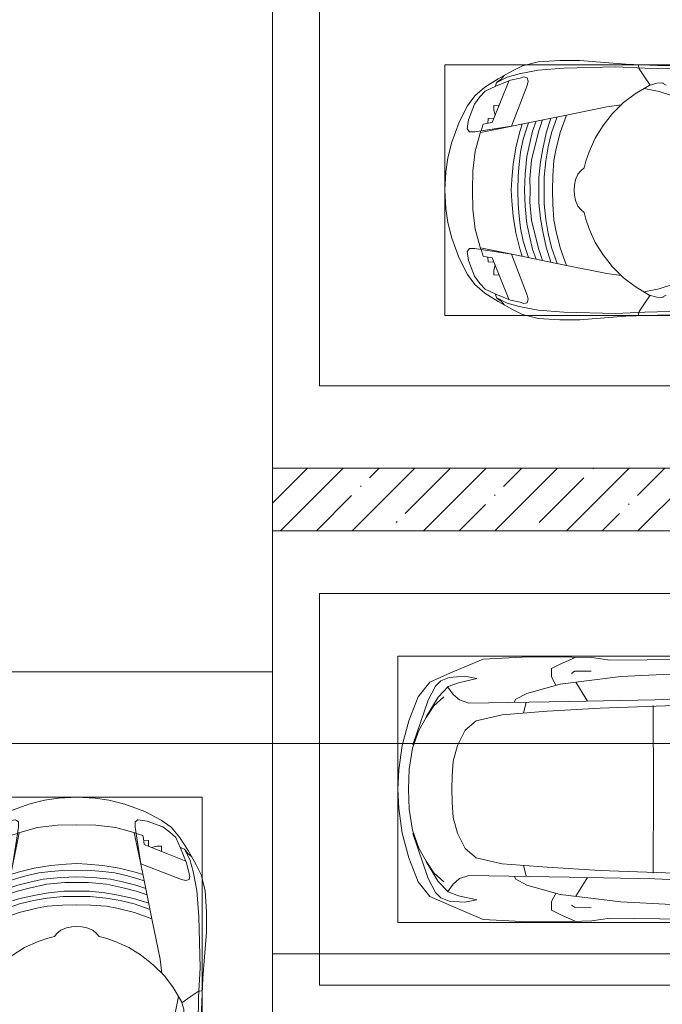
# Model space of a CAD drawing. Header units: millimetres. Extents: x -32229 to 169101, y -13689 to 125138.
# Tile 14 of 256: x -7879 to -3776, y 43227 to 49514. Entities that reach past the tile are written whole.
import ezdxf

# ---------------------------------------------------------------- set-up
doc = ezdxf.new("R2010")
doc.units = ezdxf.units.MM
doc.layers.add('A-DETL-____-OTLN', color=7, linetype='Continuous', lineweight=9, true_color=0x00a600)
for name, color, linetype, lineweight in [('A-DETL-GENF-OTLN', 7, 'Continuous', 18), ('A-FLOR-____-OTLN', 7, 'Continuous', 18), ('A-WALL-____-MCUT', 7, 'Continuous', 40), ('A-WALL-____-PATT', 7, 'Continuous', 40), ('C-PRKG-____-OTLN', 7, 'Continuous', 18)]:
    doc.layers.add(name, color=color, linetype=linetype, lineweight=lineweight)

# ---------------------------------------------------------------- blocks, each defined once
blk = doc.blocks.new('АР_Машиноместо - 4900x2400_М__5300х2500_-3113489--01 ЭМ')
at = {"layer": 'A-DETL-GENF-OTLN', "color": 253, "lineweight": 13, "true_color": 0xaaaaaa}
for p, q in [((453, 2159.1), (455, 2238.9)), ((579.9, 2213.8), (564.9, 2186.5)), ((647.3, 2254.2), (619.7, 2168.6)), ((1852.7, 2254.2), (1880.3, 2168.6)), ((1920.1, 2213.8), (1935.1, 2186.5)), ((2047, 2159.1), (2045, 2238.9)), ((444.9, 1956.8), (453, 2159.1)), ((567.1, 2153.8), (564.3, 2195.4)), ((580.7, 2105.7), (567.1, 2153.8)), ((619.7, 2168.6), (600.3, 2072.7)), ((1880.3, 2168.6), (1899.7, 2072.7)), ((1919.3, 2105.7), (1932.9, 2153.8)), ((1932.9, 2153.8), (1935.7, 2195.4)), ((2055.1, 1956.8), (2047, 2159.1)), ((525.5, 2074.6), (475.1, 2041)), ((578.8, 2112.6), (525.5, 2074.6)), ((634.6, 2015), (580.7, 2105.7)), ((1865.4, 2015), (1919.3, 2105.7)), ((1921.2, 2112.6), (1974.5, 2074.6)), ((1974.5, 2074.6), (2024.9, 2041)), ((475.1, 2041), (447.5, 2034.4)), ((690.7, 1941.6), (634.6, 2015)), ((1809.3, 1941.6), (1865.4, 2015)), ((2024.9, 2041), (2052.5, 2034.4)), ((434.8, 1820.7), (444.9, 1956.8)), ((2065.2, 1820.7), (2055.1, 1956.8)), ((761.1, 1871.7), (690.7, 1941.6)), ((718.3, 1834.2), (705.7, 1926.7)), ((1738.9, 1871.7), (1809.3, 1941.6)), ((1781.7, 1834.2), (1794.3, 1926.7)), ((770, 1576.5), (718.3, 1834.2)), ((837.5, 1812.1), (761.1, 1871.7)), ((1662.5, 1812.1), (1738.9, 1871.7)), ((1730, 1576.5), (1781.7, 1834.2)), ((422, 1662.9), (434.8, 1820.7)), ((917, 1761.1), (837.5, 1812.1)), ((1004.2, 1721.4), (917, 1761.1)), ((1495.8, 1721.4), (1583, 1761.1)), ((1583, 1761.1), (1662.5, 1812.1)), ((2078, 1662.9), (2065.2, 1820.7)), ((1064.9, 1700.5), (1004.2, 1721.4)), ((1107.2, 1689.8), (1064.9, 1700.5)), ((1392.8, 1689.8), (1435.1, 1700.5)), ((1435.1, 1700.5), (1495.8, 1721.4)), ((422, 1534.1), (422, 1662.9)), ((1123.5, 1670.9), (1107.2, 1689.8)), ((1147.5, 1650.5), (1123.5, 1670.9)), ((1184.7, 1635.7), (1147.5, 1650.5)), ((1217.8, 1629.1), (1184.7, 1635.7)), ((1282.2, 1629.1), (1315.3, 1635.7)), ((1315.3, 1635.7), (1352.5, 1650.5)), ((1352.5, 1650.5), (1376.5, 1670.9)), ((1376.5, 1670.9), (1392.8, 1689.8)), ((2078, 1534.1), (2078, 1662.9)), ((826.8, 1300.9), (770, 1576.5)), ((881.7, 1536.4), (770, 1576.5)), ((1217.8, 1629.1), (1250, 1626.8)), ((1282.2, 1629.1), (1250, 1626.8)), ((1618.3, 1536.4), (1730, 1576.5)), ((1673.2, 1300.9), (1730, 1576.5)), ((430.8, 1396.6), (422, 1534.1)), ((884.3, 1480.8), (782, 1518.1)), ((994.9, 1509.3), (881.7, 1536.4)), ((1060, 1496.1), (994.9, 1509.3)), ((1440, 1496.1), (1505.1, 1509.3)), ((1505.1, 1509.3), (1618.3, 1536.4)), ((1615.7, 1480.8), (1718, 1518.1)), ((2069.2, 1396.6), (2078, 1534.1)), ((887, 1446.5), (790.4, 1477.3)), ((973.4, 1459.7), (884.3, 1480.8)), ((986.2, 1425.6), (887, 1446.5)), ((1061.9, 1445.7), (973.4, 1459.7)), ((1159.3, 1489.1), (1060, 1496.1)), ((1250, 1488.3), (1159.3, 1489.1)), ((1250, 1488.3), (1340.7, 1489.1)), ((1340.7, 1489.1), (1440, 1496.1)), ((1438.1, 1445.7), (1526.6, 1459.7)), ((1513.8, 1425.6), (1613, 1446.5)), ((1526.6, 1459.7), (1615.7, 1480.8)), ((1613, 1446.5), (1709.6, 1477.3)), ((455.7, 1296.1), (430.8, 1396.6)), ((871.4, 1401.1), (800.5, 1424.6)), ((873.8, 1361.2), (809.9, 1383.1)), ((945.3, 1380.6), (871.4, 1401.1)), ((1070, 1410.4), (986.2, 1425.6)), ((1163.9, 1435.1), (1061.9, 1445.7)), ((1168.3, 1399.8), (1070, 1410.4)), ((1250, 1435.1), (1163.9, 1435.1)), ((1250, 1400.1), (1168.3, 1399.8)), ((1250, 1435.1), (1336.1, 1435.1)), ((1250, 1400.1), (1331.7, 1399.8)), ((1331.7, 1399.8), (1430, 1410.4)), ((1336.1, 1435.1), (1438.1, 1445.7)), ((1430, 1410.4), (1513.8, 1425.6)), ((1554.7, 1380.6), (1628.6, 1401.1)), ((1626.2, 1361.2), (1690.1, 1383.1)), ((1628.6, 1401.1), (1699.5, 1424.6)), ((2044.3, 1296.1), (2069.2, 1396.6)), ((527.2, 1305.2), (531.8, 1326)), ((531.8, 1326), (554.4, 1333.3)), ((554.4, 1333.3), (580.7, 1327.1)), ((580.7, 1327.1), (841.1, 1225.9)), ((859.1, 1321.2), (819.9, 1334.4)), ((925.2, 1301.6), (859.1, 1321.2)), ((958.3, 1341.1), (873.8, 1361.2)), ((1059, 1354.8), (945.3, 1380.6)), ((1035, 1323.2), (958.3, 1341.1)), ((1148.3, 1312.4), (1035, 1323.2)), ((1174.5, 1344.2), (1059, 1354.8)), ((1250, 1344.9), (1174.5, 1344.2)), ((1250, 1344.9), (1325.5, 1344.2)), ((1325.5, 1344.2), (1441, 1354.8)), ((1351.7, 1312.4), (1465, 1323.2)), ((1441, 1354.8), (1554.7, 1380.6)), ((1465, 1323.2), (1541.7, 1341.1)), ((1541.7, 1341.1), (1626.2, 1361.2)), ((1574.8, 1301.6), (1640.9, 1321.2)), ((1640.9, 1321.2), (1680.1, 1334.4)), ((1919.3, 1327.1), (1658.9, 1225.9)), ((1945.6, 1333.3), (1919.3, 1327.1)), ((1968.2, 1326), (1945.6, 1333.3)), ((1972.8, 1305.2), (1968.2, 1326)), ((487.4, 1232.1), (455.7, 1296.1)), ((535, 1280.6), (527.2, 1305.2)), ((548.2, 1220.1), (535, 1280.6)), ((853.8, 1167.4), (826.8, 1300.9)), ((876.3, 1278.7), (828.3, 1293.7)), ((978.6, 1254.6), (876.3, 1278.7)), ((1007.1, 1283.7), (925.2, 1301.6)), ((1083.6, 1274.6), (1007.1, 1283.7)), ((1159.1, 1267.9), (1083.6, 1274.6)), ((1250, 1309.3), (1148.3, 1312.4)), ((1250, 1266.6), (1159.1, 1267.9)), ((1250, 1309.3), (1351.7, 1312.4)), ((1250, 1266.6), (1340.9, 1267.9)), ((1340.9, 1267.9), (1416.4, 1274.6)), ((1416.4, 1274.6), (1492.9, 1283.7)), ((1492.9, 1283.7), (1574.8, 1301.6)), ((1521.4, 1254.6), (1623.7, 1278.7)), ((1623.7, 1278.7), (1671.7, 1293.7)), ((1646.2, 1167.4), (1673.2, 1300.9)), ((1951.8, 1220.1), (1965, 1280.6)), ((1965, 1280.6), (1972.8, 1305.2)), ((2012.6, 1232.1), (2044.3, 1296.1)), ((539.3, 1140.4), (487.4, 1232.1)), ((586.9, 1126.3), (548.2, 1220.1)), ((841.1, 1225.9), (877.7, 991.4)), ((1084.1, 1236), (978.6, 1254.6)), ((1182.5, 1227.5), (1084.1, 1236)), ((1250, 1223.7), (1182.5, 1227.5)), ((1250, 1223.7), (1317.5, 1227.5)), ((1317.5, 1227.5), (1415.9, 1236)), ((1415.9, 1236), (1521.4, 1254.6)), ((1658.9, 1225.9), (1622.3, 991.4)), ((1913.1, 1126.3), (1951.8, 1220.1)), ((1960.7, 1140.4), (2012.6, 1232.1)), ((540.4, 1159.6), (516.2, 1180.5)), ((593.2, 1056.8), (539.3, 1140.4)), ((561.3, 1132.6), (540.4, 1159.6)), ((589, 1121.6), (561.3, 1132.6)), ((882.6, 1027.5), (853.8, 1167.4)), ((1617.4, 1027.5), (1646.2, 1167.4)), ((1906.8, 1056.8), (1960.7, 1140.4)), ((1911, 1121.6), (1938.7, 1132.6)), ((1938.7, 1132.6), (1959.6, 1159.6)), ((1959.6, 1159.6), (1983.8, 1180.5)), ((617.9, 1057.3), (586.9, 1126.3)), ((1882.1, 1057.3), (1913.1, 1126.3)), ((647.2, 992.8), (593.2, 1056.8)), ((654.7, 1024.4), (617.9, 1057.3)), ((700.9, 989.1), (655, 1024.3)), ((1000.2, 994.5), (871.4, 1031.3)), ((1499.8, 994.5), (1628.6, 1031.3)), ((1799.1, 989.1), (1845, 1024.3)), ((1845.3, 1024.4), (1882.1, 1057.3)), ((1852.8, 992.8), (1906.8, 1056.8)), ((711.9, 946.2), (647.2, 992.8)), ((800.1, 952.6), (700.9, 989.1)), ((815.8, 891), (711.9, 946.2)), ((859, 944.1), (800.1, 952.6)), ((877.7, 958.9), (859, 944.1)), ((877.7, 991.4), (877.7, 958.9)), ((1127.4, 979.8), (1000.2, 994.5)), ((1250, 977.6), (1127.4, 979.8)), ((1250, 977.6), (1372.6, 979.8)), ((1372.6, 979.8), (1499.8, 994.5)), ((1622.3, 991.4), (1622.3, 958.9)), ((1622.3, 958.9), (1641, 944.1)), ((1641, 944.1), (1699.9, 952.6)), ((1684.2, 891), (1788.1, 946.2)), ((1699.9, 952.6), (1799.1, 989.1)), ((1788.1, 946.2), (1852.8, 992.8)), ((943.3, 845.1), (815.8, 891)), ((1556.7, 845.1), (1684.2, 891)), ((1044.2, 818.6), (943.3, 845.1)), ((1132.7, 806), (1044.2, 818.6)), ((1367.3, 806), (1455.8, 818.6)), ((1455.8, 818.6), (1556.7, 845.1)), ((1250, 800), (1132.7, 806)), ((1250, 800), (1367.3, 806))]:
    blk.add_line(p, q, dxfattribs=at)
at = {"layer": 'A-DETL-GENF-OTLN', "color": 254, "lineweight": 13, "true_color": 0xd4d4d4}
for p, q in [((471.8, 2077.7), (474.5, 2239.3)), ((2028.2, 2077.7), (2025.5, 2239.3)), ((462.8, 1889.5), (471.8, 2077.7)), ((2037.2, 1889.5), (2028.2, 2077.7)), ((470.9, 1561.4), (462.8, 1889.5)), ((2029.1, 1561.4), (2037.2, 1889.5)), ((483.4, 1395.6), (470.9, 1561.4)), ((2016.6, 1395.6), (2029.1, 1561.4)), ((507.4, 1274.3), (483.4, 1395.6)), ((1992.6, 1274.3), (2016.6, 1395.6)), ((527.9, 1198.6), (507.4, 1274.3)), ((1972.1, 1198.6), (1992.6, 1274.3)), ((561.7, 1132.1), (527.9, 1198.6)), ((818.8, 1102.9), (554, 1208.1)), ((1681.2, 1102.9), (1946, 1208.1)), ((1938.3, 1132.1), (1972.1, 1198.6)), ((709.1, 1112.7), (708.2, 1146.9)), ((1790.9, 1112.7), (1791.8, 1146.9)), ((737.7, 1113.6), (709.1, 1112.7)), ((772.6, 1121.3), (737.7, 1113.6)), ((792.9, 1076.2), (791.2, 1114.5)), ((823.3, 1074.4), (792.9, 1076.2)), ((824.1, 1063.7), (818.8, 1102.9)), ((1675.9, 1063.7), (1681.2, 1102.9)), ((1676.7, 1074.4), (1707.1, 1076.2)), ((1707.1, 1076.2), (1708.8, 1114.5)), ((1727.4, 1121.3), (1762.3, 1113.6)), ((1762.3, 1113.6), (1790.9, 1112.7)), ((827.7, 1045), (824.1, 1063.7)), ((871.3, 1031.9), (827.7, 1045)), ((1628.7, 1031.9), (1672.3, 1045)), ((1672.3, 1045), (1675.9, 1063.7))]:
    blk.add_line(p, q, dxfattribs=at)
at = {"layer": 'C-PRKG-____-OTLN', "color": 253, "lineweight": 13, "true_color": 0xaaaaaa}
for p, q in [((2500, 0), (2500, 5300)), ((450, 800), (450, 4500)), ((2050, 800), (2050, 4500)), ((450, 800), (2050, 800)), ((2500, 0), (0, 0))]:
    blk.add_line(p, q, dxfattribs=at)
blk = doc.blocks.new('АР_Машиноместо - 5300x2500_С-V8--01 ЭМ')
at = {"layer": 'A-DETL-GENF-OTLN', "color": 253, "lineweight": 13, "true_color": 0xaaaaaa}
for p, q in [((1126.4, 4794.1), (970.2, 4771.8)), ((1250, 4800), (1126.4, 4794.1)), ((1250, 4800), (1373.6, 4794.1)), ((1373.6, 4794.1), (1529.8, 4771.8)), ((812.7, 4729.4), (659.1, 4669.9)), ((970.2, 4771.8), (812.7, 4729.4)), ((1122.2, 4726.4), (988.2, 4706.7)), ((1250, 4731.7), (1122.2, 4726.4)), ((1250, 4731.7), (1377.8, 4726.4)), ((1377.8, 4726.4), (1511.8, 4706.7)), ((1529.8, 4771.8), (1687.3, 4729.4)), ((1687.3, 4729.4), (1840.9, 4669.9)), ((659.1, 4669.9), (565.9, 4595.1)), ((680.7, 4606.5), (967, 4703.6)), ((873.9, 4665.1), (791.3, 4619.7)), ((988.2, 4706.7), (873.9, 4665.1)), ((1511.8, 4706.7), (1626.1, 4665.1)), ((1819.3, 4606.5), (1533, 4703.6)), ((1626.1, 4665.1), (1708.7, 4619.7)), ((1840.9, 4669.9), (1934.1, 4595.1)), ((565.9, 4595.1), (507.1, 4462.6)), ((590.7, 4560.1), (680.7, 4606.5)), ((788.5, 4617.7), (661.8, 4543.1)), ((791.3, 4619.7), (717.1, 4568.9)), ((1708.7, 4619.7), (1782.9, 4568.9)), ((1711.5, 4617.7), (1838.2, 4543.1)), ((1909.3, 4560.1), (1819.3, 4606.5)), ((1934.1, 4595.1), (1992.9, 4462.6)), ((557.5, 4525.7), (590.7, 4560.1)), ((661.8, 4543.1), (594.6, 4479.3)), ((717.1, 4568.9), (659.6, 4505.3)), ((1782.9, 4568.9), (1840.4, 4505.3)), ((1838.2, 4543.1), (1905.4, 4479.3)), ((1942.5, 4525.7), (1909.3, 4560.1)), ((528.4, 4374.7), (536.4, 4471.4)), ((536.4, 4471.4), (557.5, 4525.7)), ((594.6, 4479.3), (569.5, 4413.1)), ((645, 4445.5), (597.3, 4481.4)), ((1855, 4445.5), (1902.7, 4481.4)), ((1905.4, 4479.3), (1930.5, 4413.1)), ((1963.6, 4471.4), (1942.5, 4525.7)), ((1971.6, 4374.7), (1963.6, 4471.4)), ((507.1, 4462.6), (419.6, 4254.2)), ((569.5, 4413.1), (543.7, 4295.1)), ((679.6, 4406.3), (645, 4445.5)), ((699.7, 4345.5), (679.6, 4406.3)), ((872.7, 4370.2), (970.5, 4419.3)), ((970.5, 4419.3), (1069.6, 4447.3)), ((1069.6, 4447.3), (1167.1, 4453.2)), ((1167.1, 4453.2), (1250, 4453.9)), ((1332.9, 4453.2), (1250, 4453.9)), ((1430.4, 4447.3), (1332.9, 4453.2)), ((1529.5, 4419.3), (1430.4, 4447.3)), ((1627.3, 4370.2), (1529.5, 4419.3)), ((1800.3, 4345.5), (1820.4, 4406.3)), ((1820.4, 4406.3), (1855, 4445.5)), ((1930.5, 4413.1), (1956.3, 4295.1)), ((1992.9, 4462.6), (2080.4, 4254.2)), ((543.7, 4295.1), (528.4, 4374.7)), ((689.3, 3705.5), (699.7, 4345.5)), ((812.5, 4298.9), (872.7, 4370.2)), ((1687.5, 4298.9), (1627.3, 4370.2)), ((1810.7, 3705.5), (1800.3, 4345.5)), ((1956.3, 4295.1), (1971.6, 4374.7)), ((774.4, 4132.9), (812.5, 4298.9)), ((1725.6, 4132.9), (1687.5, 4298.9)), ((419.6, 4254.2), (403.4, 3968)), ((2080.4, 4254.2), (2096.6, 3968)), ((752.2, 3845.6), (774.4, 4132.9)), ((1747.8, 3845.6), (1725.6, 4132.9)), ((638.7, 3975.4), (675.2, 4045.5)), ((675.2, 4045.5), (694.6, 4057.6)), ((1824.8, 4045.5), (1805.4, 4057.6)), ((1861.3, 3975.4), (1824.8, 4045.5)), ((403.4, 3968), (405.6, 3688.5)), ((578.7, 3762.9), (638.7, 3975.4)), ((1921.3, 3762.9), (1861.3, 3975.4)), ((2096.6, 3968), (2094.4, 3688.5)), ((731.2, 3507.6), (752.2, 3845.6)), ((1768.8, 3507.6), (1747.8, 3845.6)), ((453.1, 3766.3), (478.4, 3819.3)), ((478.4, 3819.3), (532.5, 3818.1)), ((532.5, 3818.1), (585.5, 3790.5)), ((1967.5, 3818.1), (1914.5, 3790.5)), ((2021.6, 3819.3), (1967.5, 3818.1)), ((2046.9, 3766.3), (2021.6, 3819.3)), ((408.2, 3667), (453.1, 3766.3)), ((530.9, 3374.8), (578.7, 3762.9)), ((1969.1, 3374.8), (1921.3, 3762.9)), ((2091.8, 3667), (2046.9, 3766.3)), ((405.6, 3688.5), (409.5, 3560)), ((495.5, 3566.1), (496.8, 3671.6)), ((496.8, 3671.6), (510.1, 3691.5)), ((687.1, 3588.8), (566.5, 3663.9)), ((678.7, 3159.5), (689.3, 3705.5)), ((1821.3, 3159.5), (1810.7, 3705.5)), ((1812.9, 3588.8), (1933.5, 3663.9)), ((2003.2, 3671.6), (1989.9, 3691.5)), ((2004.5, 3566.1), (2003.2, 3671.6)), ((2094.4, 3688.5), (2090.5, 3560)), ((409.5, 3560), (426.5, 3446.8)), ((2090.5, 3560), (2073.5, 3446.8)), ((704.9, 2775.5), (731.2, 3507.6)), ((1795.1, 2775.5), (1768.8, 3507.6)), ((426.5, 3446.8), (417.5, 2723)), ((2073.5, 3446.8), (2082.5, 2723)), ((501.4, 2789.7), (530.9, 3374.8)), ((1998.6, 2789.7), (1969.1, 3374.8)), ((665.6, 2864.6), (678.7, 3159.5)), ((1834.4, 2864.6), (1821.3, 3159.5))]:
    blk.add_line(p, q, dxfattribs=at)
at = {"layer": 'A-DETL-GENF-OTLN', "color": 254, "lineweight": 13, "true_color": 0xd4d4d4}
for p, q in [((694.6, 3980.4), (765.1, 3996.8)), ((1805.4, 3980.4), (1734.9, 3996.8)), ((715.1, 3168.3), (1250, 3167.3)), ((1784.9, 3168.3), (1250, 3167.3))]:
    blk.add_line(p, q, dxfattribs=at)
at = {"layer": 'C-PRKG-____-OTLN', "color": 253, "lineweight": 13, "true_color": 0xaaaaaa}
for p, q in [((2500, 5300), (0, 5300)), ((0, 0), (0, 5300)), ((2500, 0), (2500, 5300)), ((400, 4800), (2100, 4800)), ((400, 500), (400, 4800)), ((2100, 500), (2100, 4800))]:
    blk.add_line(p, q, dxfattribs=at)
blk = doc.blocks.new('АР_Машиноместо - 4900x2400_М__5300х2500_-V16--01 ЭМ')
at = {"layer": 'A-DETL-GENF-OTLN', "color": 253, "lineweight": 13, "true_color": 0xaaaaaa}
for p, q in [((927, 4466.6), (804.4, 4436.7)), ((1114.6, 4493), (927, 4466.6)), ((1250, 4500), (1114.6, 4493)), ((1250, 4500), (1385.4, 4493)), ((1385.4, 4493), (1573, 4466.6)), ((1573, 4466.6), (1695.6, 4436.7)), ((804.4, 4436.7), (686, 4391.6)), ((861.2, 4260.3), (869.3, 4451.1)), ((1638.8, 4260.3), (1630.7, 4451.1)), ((1695.6, 4436.7), (1814, 4391.6)), ((596.3, 4340.6), (522.5, 4267.9)), ((686, 4391.6), (596.3, 4340.6)), ((1814, 4391.6), (1903.7, 4340.6)), ((1903.7, 4340.6), (1977.5, 4267.9)), ((955.5, 4283.9), (861, 4259.4)), ((1050.4, 4297.3), (955.5, 4283.9)), ((1146, 4306.7), (1050.4, 4297.3)), ((1250, 4312), (1146, 4306.7)), ((1250, 4312), (1354, 4306.7)), ((1354, 4306.7), (1449.6, 4297.3)), ((1449.6, 4297.3), (1544.5, 4283.9)), ((1544.5, 4283.9), (1639, 4259.4)), ((522.5, 4267.9), (458.6, 4167)), ((914, 4272.5), (893.6, 4121.6)), ((1586, 4272.5), (1606.4, 4121.6)), ((1977.5, 4267.9), (2041.4, 4167)), ((458.6, 4167), (416.4, 4059.2)), ((2041.4, 4167), (2083.6, 4059.2)), ((893.6, 4121.6), (863.9, 3917.5)), ((1606.4, 4121.6), (1636.1, 3917.5)), ((416.4, 4059.2), (387.4, 3958.4)), ((2083.6, 4059.2), (2112.6, 3958.4)), ((387.4, 3958.4), (384, 3802.9)), ((863.9, 3917.5), (840.1, 3687.8)), ((1636.1, 3917.5), (1659.9, 3687.8)), ((2112.6, 3958.4), (2116, 3802.9)), ((384, 3802.9), (390.2, 3630)), ((2116, 3802.9), (2109.8, 3630)), ((403.8, 3665.5), (388.1, 3688.4)), ((438.6, 3629.8), (403.8, 3665.5)), ((840.1, 3687.8), (826.6, 3509.6)), ((1659.9, 3687.8), (1673.4, 3509.6)), ((2061.4, 3629.8), (2096.2, 3665.5)), ((2096.2, 3665.5), (2111.9, 3688.4)), ((390.2, 3630), (397.1, 3474.2)), ((491.4, 3594.2), (438.6, 3629.8)), ((537.9, 3567), (491.4, 3594.2)), ((1962.1, 3567), (2008.6, 3594.2)), ((2008.6, 3594.2), (2061.4, 3629.8)), ((2109.8, 3630), (2102.9, 3474.2)), ((598.3, 3518.6), (537.9, 3567)), ((1901.7, 3518.6), (1962.1, 3567)), ((397.1, 3474.2), (415.7, 3305.9)), ((624.9, 3501.2), (598.3, 3518.6)), ((654.7, 3470.4), (624.9, 3501.2)), ((690.2, 3433.7), (654.7, 3470.4)), ((676.4, 3260.1), (695.7, 3502.8)), ((744.3, 3447), (773.2, 3472.4)), ((773.2, 3472.4), (825.6, 3512.1)), ((825.6, 3512.1), (821, 3413)), ((1250, 3520.1), (827.2, 3517.2)), ((1250, 3520.1), (1672.8, 3517.2)), ((1674.4, 3512.1), (1679, 3413)), ((1726.8, 3472.4), (1674.4, 3512.1)), ((1755.7, 3447), (1726.8, 3472.4)), ((1823.6, 3260.1), (1804.3, 3502.8)), ((1809.8, 3433.7), (1845.3, 3470.4)), ((1845.3, 3470.4), (1875.1, 3501.2)), ((1875.1, 3501.2), (1901.7, 3518.6)), ((2102.9, 3474.2), (2084.3, 3305.9)), ((456.6, 3434.5), (466.2, 3441.1)), ((462.2, 3347.3), (456.6, 3434.5)), ((466.2, 3441.1), (481.5, 3439.1)), ((481.5, 3439.1), (508, 3422.8)), ((508, 3422.8), (566.8, 3375.1)), ((744.1, 3447.2), (691.3, 3447.2)), ((773, 3424.2), (744.1, 3447.2)), ((811.1, 3414.8), (773, 3424.2)), ((853.3, 3407.2), (811.1, 3414.8)), ((965.3, 3397.8), (853.3, 3407.2)), ((1102.5, 3394.3), (965.3, 3397.8)), ((1397.5, 3394.3), (1534.7, 3397.8)), ((1534.7, 3397.8), (1646.7, 3407.2)), ((1646.7, 3407.2), (1688.9, 3414.8)), ((1688.9, 3414.8), (1727, 3424.2)), ((1727, 3424.2), (1755.7, 3447)), ((1755.7, 3447.2), (1808.7, 3447.2)), ((1992, 3422.8), (1933.2, 3375.1)), ((2018.5, 3439.1), (1992, 3422.8)), ((2033.8, 3441.1), (2018.5, 3439.1)), ((2043.4, 3434.5), (2033.8, 3441.1)), ((2037.8, 3347.3), (2043.4, 3434.5)), ((474.8, 3179.9), (462.2, 3347.3)), ((564.6, 3349.7), (522.2, 3303.2)), ((569.7, 3360.7), (564.6, 3349.7)), ((566.8, 3375.1), (569.7, 3360.7)), ((597.1, 3327.4), (605.2, 3346.8)), ((605.2, 3346.8), (620, 3369.3)), ((620, 3369.3), (638.7, 3372.5)), ((638.7, 3372.5), (654.1, 3360.7)), ((654.1, 3360.7), (658.7, 3344.5)), ((658.7, 3344.5), (661.1, 3321.2)), ((1250, 3391.3), (1102.5, 3394.3)), ((1250, 3391.3), (1397.5, 3394.3)), ((1841.3, 3344.5), (1838.9, 3321.2)), ((1845.9, 3360.7), (1841.3, 3344.5)), ((1861.3, 3372.5), (1845.9, 3360.7)), ((1880, 3369.3), (1861.3, 3372.5)), ((1894.8, 3346.8), (1880, 3369.3)), ((1902.9, 3327.4), (1894.8, 3346.8)), ((1933.2, 3375.1), (1930.3, 3360.7)), ((1930.3, 3360.7), (1935.4, 3349.7)), ((1935.4, 3349.7), (1977.8, 3303.2)), ((2025.2, 3179.9), (2037.8, 3347.3)), ((415.7, 3305.9), (432.8, 3149.3)), ((522.2, 3303.2), (515.3, 3213.7)), ((593.6, 3292.5), (597.1, 3327.4)), ((599.8, 3262.3), (593.6, 3292.5)), ((657.2, 3286.3), (643.2, 3259.9)), ((661.1, 3321.2), (657.2, 3286.3)), ((1838.9, 3321.2), (1842.8, 3286.3)), ((1842.8, 3286.3), (1856.8, 3259.9)), ((1900.2, 3262.3), (1906.4, 3292.5)), ((1906.4, 3292.5), (1902.9, 3327.4)), ((1977.8, 3303.2), (1984.7, 3213.7)), ((2084.3, 3305.9), (2067.1, 3148.3)), ((515.3, 3213.7), (510.9, 3094.6)), ((612.1, 3245.7), (599.8, 3262.3)), ((654.5, 3228.1), (601.7, 3179.4)), ((626.8, 3246.1), (612.1, 3245.7)), ((643.2, 3259.9), (626.8, 3246.1)), ((674.6, 3227.6), (654.5, 3228.1)), ((659.3, 2936), (676.4, 3260.1)), ((1840.7, 2936), (1823.6, 3260.1)), ((1825.4, 3227.6), (1845.5, 3228.1)), ((1845.5, 3228.1), (1898.3, 3179.4)), ((1856.8, 3259.9), (1873.2, 3246.1)), ((1873.2, 3246.1), (1887.9, 3245.7)), ((1887.9, 3245.7), (1900.2, 3262.3)), ((1984.7, 3213.7), (1989.1, 3094.6)), ((432.8, 3149.3), (446, 2964.8)), ((456.9, 3174.2), (432.9, 3148.3)), ((475.2, 3173.5), (456.9, 3174.2)), ((480.8, 3085), (474.8, 3179.9)), ((558.4, 3165.4), (513.6, 3168)), ((579.5, 3167.7), (558.4, 3165.4)), ((601.7, 3179.4), (579.5, 3167.7)), ((1898.3, 3179.4), (1920.5, 3167.7)), ((1920.5, 3167.7), (1941.6, 3165.4)), ((1941.6, 3165.4), (1986.4, 3168)), ((2019.2, 3085), (2025.2, 3179.9)), ((2024.8, 3173.5), (2043.1, 3174.2)), ((2043.1, 3174.2), (2067.1, 3148.3)), ((2067.2, 3149.3), (2054, 2964.8)), ((485.6, 3046.1), (480.8, 3085)), ((510.9, 3094.6), (512.2, 3061.4)), ((1989.1, 3094.6), (1987.8, 3061.4)), ((2014.4, 3046.1), (2019.2, 3085)), ((504.5, 3046.6), (485.6, 3046.1)), ((512.2, 3061.4), (504.5, 3046.6)), ((643.6, 3024.6), (618.7, 2966.7)), ((665.1, 3046.1), (643.6, 3024.6)), ((1834.9, 3046.1), (1856.4, 3024.6)), ((1856.4, 3024.6), (1881.3, 2966.7)), ((1987.8, 3061.4), (1995.5, 3046.6)), ((1995.5, 3046.6), (2014.4, 3046.1)), ((446, 2964.8), (456.1, 2818.3)), ((618.7, 2966.7), (604.4, 2919.4)), ((1881.3, 2966.7), (1895.6, 2919.4)), ((2054, 2964.8), (2043.9, 2818.3)), ((604.4, 2919.4), (604.4, 2850.8)), ((667.8, 2638.3), (659.3, 2936)), ((1832.2, 2638.3), (1840.7, 2936)), ((1895.6, 2919.4), (1895.6, 2850.8)), ((604.4, 2850.8), (603.5, 2534.3)), ((1895.6, 2850.8), (1896.5, 2534.3)), ((456.1, 2818.3), (456.8, 2613.6)), ((2043.9, 2818.3), (2043.2, 2613.6)), ((456.8, 2613.6), (454.5, 2423.6)), ((684.8, 2406.5), (667.8, 2638.3)), ((1815.2, 2406.5), (1832.2, 2638.3)), ((2043.2, 2613.6), (2045.5, 2423.6)), ((603.5, 2534.3), (606.1, 2314.9)), ((1896.5, 2534.3), (1893.9, 2314.9)), ((454.5, 2423.6), (456, 2301.1)), ((672.8, 2399.7), (656.7, 2380.3)), ((700.6, 2415.4), (672.8, 2399.7)), ((813.8, 2416.7), (700.6, 2415.4)), ((999.2, 2409.3), (813.8, 2416.7)), ((1132.7, 2404.6), (999.2, 2409.3)), ((1250, 2406.6), (1132.7, 2404.6)), ((1250, 2406.6), (1367.3, 2404.6)), ((1367.3, 2404.6), (1500.8, 2409.3)), ((1500.8, 2409.3), (1686.2, 2416.7)), ((1686.2, 2416.7), (1799.4, 2415.4)), ((1799.4, 2415.4), (1827.2, 2399.7)), ((1827.2, 2399.7), (1843.3, 2380.3)), ((2045.5, 2423.6), (2044, 2301.1)), ((341.2, 2366.2), (333.1, 2350.6)), ((333.1, 2350.6), (335.2, 2322.3)), ((384.4, 2347.9), (341.2, 2366.2)), ((417.4, 2333.8), (384.4, 2347.9)), ((449.8, 2306.1), (417.4, 2333.8)), ((630.6, 2332.9), (580.6, 2296)), ((633.8, 2340.5), (600.8, 2263)), ((656.7, 2380.3), (633.8, 2340.5)), ((710, 2355.4), (685.1, 2322.3)), ((734.3, 2368.8), (710, 2355.4)), ((772.7, 2371.5), (734.3, 2368.8)), ((929.1, 2364.1), (772.7, 2371.5)), ((1115.2, 2358.7), (929.1, 2364.1)), ((1250, 2357.8), (1115.2, 2358.7)), ((1250, 2357.8), (1384.8, 2358.7)), ((1384.8, 2358.7), (1570.9, 2364.1)), ((1570.9, 2364.1), (1727.3, 2371.5)), ((1727.3, 2371.5), (1765.7, 2368.8)), ((1765.7, 2368.8), (1790, 2355.4)), ((1790, 2355.4), (1814.9, 2322.3)), ((1843.3, 2380.3), (1866.2, 2340.5)), ((1866.2, 2340.5), (1899.2, 2263)), ((1869.4, 2332.9), (1919.4, 2296)), ((2050.2, 2306.1), (2082.6, 2333.8)), ((2082.6, 2333.8), (2115.6, 2347.9)), ((2115.6, 2347.9), (2158.8, 2366.2)), ((2158.8, 2366.2), (2166.9, 2350.6)), ((2166.9, 2350.6), (2164.8, 2322.3)), ((335.2, 2322.3), (381.7, 2266.4)), ((381.7, 2266.4), (417.4, 2243.4)), ((470, 2290), (449.8, 2306.1)), ((493.6, 2288.6), (470, 2290)), ((482, 2235.6), (479.1, 2288.7)), ((523.3, 2281.2), (493.6, 2288.6)), ((559, 2282.6), (523.3, 2281.2)), ((580.6, 2296), (559, 2282.6)), ((685.1, 2322.3), (647.3, 2254.2)), ((1814.9, 2322.3), (1852.7, 2254.2)), ((1919.4, 2296), (1941, 2282.6)), ((1941, 2282.6), (1976.7, 2281.2)), ((1976.7, 2281.2), (2006.4, 2288.6)), ((2006.4, 2288.6), (2030, 2290)), ((2018, 2235.6), (2020.9, 2288.7)), ((2030, 2290), (2050.2, 2306.1)), ((2118.3, 2266.4), (2082.6, 2243.4)), ((2164.8, 2322.3), (2118.3, 2266.4)), ((417.4, 2243.4), (445.1, 2238.7)), ((445.1, 2238.7), (481.8, 2239.5)), ((453, 2159.1), (455, 2238.9)), ((505.1, 2230), (467.5, 2239.2)), ((536.7, 2211.8), (505.1, 2230)), ((586.6, 2231.3), (510.1, 2227.1)), ((564.3, 2195.4), (536.7, 2211.8)), ((579.9, 2213.8), (564.9, 2186.5)), ((600.8, 2263), (579.9, 2213.8)), ((647.3, 2254.2), (619.7, 2168.6)), ((1852.7, 2254.2), (1880.3, 2168.6)), ((1899.2, 2263), (1920.1, 2213.8)), ((1913.4, 2231.3), (1989.9, 2227.1)), ((1920.1, 2213.8), (1935.1, 2186.5)), ((1935.7, 2195.4), (1963.3, 2211.8)), ((1963.3, 2211.8), (1994.9, 2230)), ((1994.9, 2230), (2032.5, 2239.2)), ((2054.9, 2238.7), (2018.2, 2239.5)), ((2047, 2159.1), (2045, 2238.9)), ((2082.6, 2243.4), (2054.9, 2238.7)), ((444.9, 1956.8), (453, 2159.1)), ((567.1, 2153.8), (564.3, 2195.4)), ((580.7, 2105.7), (567.1, 2153.8)), ((619.7, 2168.6), (600.3, 2072.7)), ((1880.3, 2168.6), (1899.7, 2072.7)), ((1919.3, 2105.7), (1932.9, 2153.8)), ((1932.9, 2153.8), (1935.7, 2195.4)), ((2055.1, 1956.8), (2047, 2159.1)), ((525.5, 2074.6), (475.1, 2041)), ((578.8, 2112.6), (525.5, 2074.6)), ((634.6, 2015), (580.7, 2105.7)), ((1865.4, 2015), (1919.3, 2105.7)), ((1921.2, 2112.6), (1974.5, 2074.6)), ((1974.5, 2074.6), (2024.9, 2041)), ((475.1, 2041), (447.5, 2034.4)), ((690.7, 1941.6), (634.6, 2015)), ((1809.3, 1941.6), (1865.4, 2015)), ((2024.9, 2041), (2052.5, 2034.4)), ((434.8, 1820.7), (444.9, 1956.8)), ((2065.2, 1820.7), (2055.1, 1956.8)), ((761.1, 1871.7), (690.7, 1941.6)), ((718.3, 1834.2), (705.7, 1926.7)), ((1738.9, 1871.7), (1809.3, 1941.6)), ((1781.7, 1834.2), (1794.3, 1926.7)), ((770, 1576.5), (718.3, 1834.2)), ((837.5, 1812.1), (761.1, 1871.7)), ((1662.5, 1812.1), (1738.9, 1871.7)), ((1730, 1576.5), (1781.7, 1834.2)), ((422, 1662.9), (434.8, 1820.7)), ((917, 1761.1), (837.5, 1812.1)), ((1004.2, 1721.4), (917, 1761.1)), ((1495.8, 1721.4), (1583, 1761.1)), ((1583, 1761.1), (1662.5, 1812.1)), ((2078, 1662.9), (2065.2, 1820.7)), ((1064.9, 1700.5), (1004.2, 1721.4)), ((1107.2, 1689.8), (1064.9, 1700.5)), ((1392.8, 1689.8), (1435.1, 1700.5)), ((1435.1, 1700.5), (1495.8, 1721.4)), ((422, 1534.1), (422, 1662.9)), ((1123.5, 1670.9), (1107.2, 1689.8)), ((1147.5, 1650.5), (1123.5, 1670.9)), ((1184.7, 1635.7), (1147.5, 1650.5)), ((1217.8, 1629.1), (1184.7, 1635.7)), ((1282.2, 1629.1), (1315.3, 1635.7)), ((1315.3, 1635.7), (1352.5, 1650.5)), ((1352.5, 1650.5), (1376.5, 1670.9)), ((1376.5, 1670.9), (1392.8, 1689.8)), ((2078, 1534.1), (2078, 1662.9)), ((826.8, 1300.9), (770, 1576.5)), ((881.7, 1536.4), (770, 1576.5)), ((1217.8, 1629.1), (1250, 1626.8)), ((1282.2, 1629.1), (1250, 1626.8)), ((1618.3, 1536.4), (1730, 1576.5)), ((1673.2, 1300.9), (1730, 1576.5)), ((430.8, 1396.6), (422, 1534.1)), ((884.3, 1480.8), (782, 1518.1)), ((994.9, 1509.3), (881.7, 1536.4)), ((1060, 1496.1), (994.9, 1509.3)), ((1440, 1496.1), (1505.1, 1509.3)), ((1505.1, 1509.3), (1618.3, 1536.4)), ((1615.7, 1480.8), (1718, 1518.1)), ((2069.2, 1396.6), (2078, 1534.1)), ((887, 1446.5), (790.4, 1477.3)), ((973.4, 1459.7), (884.3, 1480.8)), ((986.2, 1425.6), (887, 1446.5)), ((1061.9, 1445.7), (973.4, 1459.7)), ((1159.3, 1489.1), (1060, 1496.1)), ((1250, 1488.3), (1159.3, 1489.1)), ((1250, 1488.3), (1340.7, 1489.1)), ((1340.7, 1489.1), (1440, 1496.1)), ((1438.1, 1445.7), (1526.6, 1459.7)), ((1513.8, 1425.6), (1613, 1446.5)), ((1526.6, 1459.7), (1615.7, 1480.8)), ((1613, 1446.5), (1709.6, 1477.3)), ((455.7, 1296.1), (430.8, 1396.6)), ((871.4, 1401.1), (800.5, 1424.6)), ((873.8, 1361.2), (809.9, 1383.1)), ((945.3, 1380.6), (871.4, 1401.1)), ((1070, 1410.4), (986.2, 1425.6)), ((1163.9, 1435.1), (1061.9, 1445.7)), ((1168.3, 1399.8), (1070, 1410.4)), ((1250, 1435.1), (1163.9, 1435.1)), ((1250, 1400.1), (1168.3, 1399.8)), ((1250, 1435.1), (1336.1, 1435.1)), ((1250, 1400.1), (1331.7, 1399.8)), ((1331.7, 1399.8), (1430, 1410.4)), ((1336.1, 1435.1), (1438.1, 1445.7)), ((1430, 1410.4), (1513.8, 1425.6)), ((1554.7, 1380.6), (1628.6, 1401.1)), ((1626.2, 1361.2), (1690.1, 1383.1)), ((1628.6, 1401.1), (1699.5, 1424.6)), ((2044.3, 1296.1), (2069.2, 1396.6)), ((527.2, 1305.2), (531.8, 1326)), ((531.8, 1326), (554.4, 1333.3)), ((554.4, 1333.3), (580.7, 1327.1)), ((580.7, 1327.1), (841.1, 1225.9)), ((859.1, 1321.2), (819.9, 1334.4)), ((925.2, 1301.6), (859.1, 1321.2)), ((958.3, 1341.1), (873.8, 1361.2)), ((1059, 1354.8), (945.3, 1380.6)), ((1035, 1323.2), (958.3, 1341.1)), ((1148.3, 1312.4), (1035, 1323.2)), ((1174.5, 1344.2), (1059, 1354.8)), ((1250, 1344.9), (1174.5, 1344.2)), ((1250, 1344.9), (1325.5, 1344.2)), ((1325.5, 1344.2), (1441, 1354.8)), ((1351.7, 1312.4), (1465, 1323.2)), ((1441, 1354.8), (1554.7, 1380.6)), ((1465, 1323.2), (1541.7, 1341.1)), ((1541.7, 1341.1), (1626.2, 1361.2)), ((1574.8, 1301.6), (1640.9, 1321.2)), ((1640.9, 1321.2), (1680.1, 1334.4)), ((1919.3, 1327.1), (1658.9, 1225.9)), ((1945.6, 1333.3), (1919.3, 1327.1)), ((1968.2, 1326), (1945.6, 1333.3)), ((1972.8, 1305.2), (1968.2, 1326)), ((487.4, 1232.1), (455.7, 1296.1)), ((535, 1280.6), (527.2, 1305.2)), ((548.2, 1220.1), (535, 1280.6)), ((853.8, 1167.4), (826.8, 1300.9)), ((876.3, 1278.7), (828.3, 1293.7)), ((978.6, 1254.6), (876.3, 1278.7)), ((1007.1, 1283.7), (925.2, 1301.6)), ((1083.6, 1274.6), (1007.1, 1283.7)), ((1159.1, 1267.9), (1083.6, 1274.6)), ((1250, 1309.3), (1148.3, 1312.4)), ((1250, 1266.6), (1159.1, 1267.9)), ((1250, 1309.3), (1351.7, 1312.4)), ((1250, 1266.6), (1340.9, 1267.9)), ((1340.9, 1267.9), (1416.4, 1274.6)), ((1416.4, 1274.6), (1492.9, 1283.7)), ((1492.9, 1283.7), (1574.8, 1301.6)), ((1521.4, 1254.6), (1623.7, 1278.7)), ((1623.7, 1278.7), (1671.7, 1293.7)), ((1646.2, 1167.4), (1673.2, 1300.9)), ((1951.8, 1220.1), (1965, 1280.6)), ((1965, 1280.6), (1972.8, 1305.2)), ((2012.6, 1232.1), (2044.3, 1296.1)), ((539.3, 1140.4), (487.4, 1232.1)), ((586.9, 1126.3), (548.2, 1220.1)), ((841.1, 1225.9), (877.7, 991.4)), ((1084.1, 1236), (978.6, 1254.6)), ((1182.5, 1227.5), (1084.1, 1236)), ((1250, 1223.7), (1182.5, 1227.5)), ((1250, 1223.7), (1317.5, 1227.5)), ((1317.5, 1227.5), (1415.9, 1236)), ((1415.9, 1236), (1521.4, 1254.6)), ((1658.9, 1225.9), (1622.3, 991.4)), ((1913.1, 1126.3), (1951.8, 1220.1)), ((1960.7, 1140.4), (2012.6, 1232.1)), ((540.4, 1159.6), (516.2, 1180.5)), ((593.2, 1056.8), (539.3, 1140.4)), ((561.3, 1132.6), (540.4, 1159.6)), ((589, 1121.6), (561.3, 1132.6)), ((882.6, 1027.5), (853.8, 1167.4)), ((1617.4, 1027.5), (1646.2, 1167.4)), ((1906.8, 1056.8), (1960.7, 1140.4)), ((1911, 1121.6), (1938.7, 1132.6)), ((1938.7, 1132.6), (1959.6, 1159.6)), ((1959.6, 1159.6), (1983.8, 1180.5)), ((617.9, 1057.3), (586.9, 1126.3)), ((1882.1, 1057.3), (1913.1, 1126.3)), ((647.2, 992.8), (593.2, 1056.8)), ((654.7, 1024.4), (617.9, 1057.3)), ((700.9, 989.1), (655, 1024.3)), ((1000.2, 994.5), (871.4, 1031.3)), ((1499.8, 994.5), (1628.6, 1031.3)), ((1799.1, 989.1), (1845, 1024.3)), ((1845.3, 1024.4), (1882.1, 1057.3)), ((1852.8, 992.8), (1906.8, 1056.8)), ((711.9, 946.2), (647.2, 992.8)), ((800.1, 952.6), (700.9, 989.1)), ((815.8, 891), (711.9, 946.2)), ((859, 944.1), (800.1, 952.6)), ((877.7, 958.9), (859, 944.1)), ((877.7, 991.4), (877.7, 958.9)), ((1127.4, 979.8), (1000.2, 994.5)), ((1250, 977.6), (1127.4, 979.8)), ((1250, 977.6), (1372.6, 979.8)), ((1372.6, 979.8), (1499.8, 994.5)), ((1622.3, 991.4), (1622.3, 958.9)), ((1622.3, 958.9), (1641, 944.1)), ((1641, 944.1), (1699.9, 952.6)), ((1684.2, 891), (1788.1, 946.2)), ((1699.9, 952.6), (1799.1, 989.1)), ((1788.1, 946.2), (1852.8, 992.8)), ((943.3, 845.1), (815.8, 891)), ((1556.7, 845.1), (1684.2, 891)), ((1044.2, 818.6), (943.3, 845.1)), ((1132.7, 806), (1044.2, 818.6)), ((1367.3, 806), (1455.8, 818.6)), ((1455.8, 818.6), (1556.7, 845.1)), ((1250, 800), (1132.7, 806)), ((1250, 800), (1367.3, 806))]:
    blk.add_line(p, q, dxfattribs=at)
at = {"layer": 'A-DETL-GENF-OTLN', "color": 254, "lineweight": 13, "true_color": 0xd4d4d4}
for p, q in [((625, 4354.8), (571.5, 4303.1)), ((696.3, 4395.8), (625, 4354.8)), ((1803.7, 4395.8), (1875, 4354.8)), ((1875, 4354.8), (1928.5, 4303.1)), ((571.5, 4303.1), (527.8, 4239.8)), ((786.9, 4128.3), (821.1, 4289.8)), ((1713.1, 4128.3), (1678.9, 4289.8)), ((1928.5, 4303.1), (1972.2, 4239.8)), ((527.8, 4239.8), (488.6, 4138.1)), ((849, 4182.8), (861.2, 4260.3)), ((1651, 4182.8), (1638.8, 4260.3)), ((1972.2, 4239.8), (2011.4, 4138.1)), ((722.7, 4001.8), (771.7, 4149.8)), ((819.4, 4000.8), (849, 4182.8)), ((1680.6, 4000.8), (1651, 4182.8)), ((1777.3, 4001.8), (1728.3, 4149.8)), ((488.6, 4138.1), (454.7, 3976.8)), ((723.2, 3741.5), (786.9, 4128.3)), ((1776.8, 3741.5), (1713.1, 4128.3)), ((2011.4, 4138.1), (2045.3, 3976.8)), ((454.7, 3976.8), (438.6, 3823.4)), ((673.6, 3827.1), (722.7, 4001.8)), ((785.7, 3746.6), (819.4, 4000.8)), ((1714.3, 3746.6), (1680.6, 4000.8)), ((1826.4, 3827.1), (1777.3, 4001.8)), ((2045.3, 3976.8), (2061.4, 3823.4)), ((438.6, 3823.4), (434.2, 3623.7)), ((602.3, 3530.2), (673.6, 3827.1)), ((1897.7, 3530.2), (1826.4, 3827.1)), ((2061.4, 3823.4), (2065.8, 3623.7)), ((695.7, 3502.8), (723.2, 3741.5)), ((765.5, 3589.1), (785.7, 3746.6)), ((1734.5, 3589.1), (1714.3, 3746.6)), ((1804.3, 3502.8), (1776.8, 3741.5)), ((434.2, 3623.7), (439.5, 3468.5)), ((749.1, 3450.8), (765.5, 3589.1)), ((1750.9, 3450.8), (1734.5, 3589.1)), ((2065.8, 3623.7), (2060.5, 3468.5)), ((564, 3316.2), (602.3, 3530.2)), ((1936, 3316.2), (1897.7, 3530.2)), ((439.5, 3468.5), (462, 3136.6)), ((2060.5, 3468.5), (2038, 3136.6)), ((734.6, 3405.8), (688.5, 3435.5)), ((797.1, 3388.2), (734.6, 3405.8)), ((1702.9, 3388.2), (1765.4, 3405.8)), ((1765.4, 3405.8), (1811.5, 3435.5)), ((771.7, 3268.5), (797.1, 3388.2)), ((870, 3377.1), (797.1, 3388.2)), ((957.1, 3368.9), (870, 3377.1)), ((1093.5, 3360.7), (957.1, 3368.9)), ((1250, 3360.7), (1093.5, 3360.7)), ((1250, 3360.7), (1406.5, 3360.7)), ((1406.5, 3360.7), (1542.9, 3368.9)), ((1542.9, 3368.9), (1630, 3377.1)), ((1630, 3377.1), (1702.9, 3388.2)), ((1728.3, 3268.5), (1702.9, 3388.2)), ((532.7, 3145.9), (564, 3316.2)), ((1967.3, 3145.9), (1936, 3316.2)), ((752.8, 3099), (771.7, 3268.5)), ((1747.2, 3099), (1728.3, 3268.5)), ((512.5, 3053.2), (532.7, 3145.9)), ((1987.5, 3053.2), (1967.3, 3145.9)), ((462, 3136.6), (466.3, 3036.3)), ((737.8, 2818.3), (752.8, 3099)), ((1762.2, 2818.3), (1747.2, 3099)), ((2038, 3136.6), (2033.7, 3036.3)), ((466.3, 3036.3), (473.9, 2913.7)), ((595.2, 2997.9), (629, 3048.1)), ((629, 3048.1), (666.7, 3069.7)), ((1871, 3048.1), (1833.3, 3069.7)), ((1904.8, 2997.9), (1871, 3048.1)), ((2033.7, 3036.3), (2026.1, 2913.7)), ((575.7, 2937.4), (595.2, 2997.9)), ((1924.3, 2937.4), (1904.8, 2997.9)), ((473.9, 2913.7), (477.8, 2754.7)), ((571.6, 2853.3), (575.7, 2937.4)), ((1928.4, 2853.3), (1924.3, 2937.4)), ((2026.1, 2913.7), (2022.2, 2754.7)), ((564.4, 2580.5), (571.6, 2853.3)), ((1935.6, 2580.5), (1928.4, 2853.3)), ((733.8, 2606.7), (737.8, 2818.3)), ((1766.2, 2606.7), (1762.2, 2818.3)), ((477.8, 2754.7), (483.3, 2571.4)), ((2022.2, 2754.7), (2016.7, 2571.4)), ((570.6, 2291.4), (564.4, 2580.5)), ((728.4, 2415.7), (733.8, 2606.7)), ((1771.6, 2415.7), (1766.2, 2606.7)), ((1929.4, 2291.4), (1935.6, 2580.5)), ((483.3, 2571.4), (478, 2290)), ((2016.7, 2571.4), (2022, 2290)), ((471.8, 2077.7), (474.5, 2239.3)), ((2028.2, 2077.7), (2025.5, 2239.3)), ((462.8, 1889.5), (471.8, 2077.7)), ((2037.2, 1889.5), (2028.2, 2077.7)), ((470.9, 1561.4), (462.8, 1889.5)), ((2029.1, 1561.4), (2037.2, 1889.5)), ((483.4, 1395.6), (470.9, 1561.4)), ((2016.6, 1395.6), (2029.1, 1561.4)), ((507.4, 1274.3), (483.4, 1395.6)), ((1992.6, 1274.3), (2016.6, 1395.6)), ((527.9, 1198.6), (507.4, 1274.3)), ((1972.1, 1198.6), (1992.6, 1274.3)), ((561.7, 1132.1), (527.9, 1198.6)), ((818.8, 1102.9), (554, 1208.1)), ((1681.2, 1102.9), (1946, 1208.1)), ((1938.3, 1132.1), (1972.1, 1198.6)), ((709.1, 1112.7), (708.2, 1146.9)), ((1790.9, 1112.7), (1791.8, 1146.9)), ((737.7, 1113.6), (709.1, 1112.7)), ((772.6, 1121.3), (737.7, 1113.6)), ((792.9, 1076.2), (791.2, 1114.5)), ((823.3, 1074.4), (792.9, 1076.2)), ((824.1, 1063.7), (818.8, 1102.9)), ((1675.9, 1063.7), (1681.2, 1102.9)), ((1676.7, 1074.4), (1707.1, 1076.2)), ((1707.1, 1076.2), (1708.8, 1114.5)), ((1727.4, 1121.3), (1762.3, 1113.6)), ((1762.3, 1113.6), (1790.9, 1112.7)), ((827.7, 1045), (824.1, 1063.7)), ((871.3, 1031.9), (827.7, 1045)), ((1628.7, 1031.9), (1672.3, 1045)), ((1672.3, 1045), (1675.9, 1063.7))]:
    blk.add_line(p, q, dxfattribs=at)
at = {"layer": 'C-PRKG-____-OTLN', "color": 253, "lineweight": 13, "true_color": 0xaaaaaa}
for p, q in [((0, 0), (0, 5300)), ((2500, 0), (2500, 5300)), ((450, 4500), (2050, 4500)), ((450, 800), (450, 4500)), ((2050, 800), (2050, 4500)), ((450, 800), (2050, 800)), ((2500, 0), (0, 0))]:
    blk.add_line(p, q, dxfattribs=at)
blk = doc.blocks.new('Наметкина 10_РД_АР_П_отсоединено_rvt-1--01 ЭМ')
at = {"layer": 'A-WALL-____-PATT', "lineweight": 5, "true_color": 0xaaaaaa}
h = blk.add_hatch(dxfattribs=at)
h.set_pattern_fill('FP_1', color=253, style=0, pattern_type=2)
h.set_pattern_definition([(45, (0, 0), (-228.0985, 228.0985), []), (45, (228.1, 0), (-228.0985, 228.0985), [403.225, -80.645, 6.706, -73.939])])
h.paths.add_polyline_path([(-3500.5, 46250), (-1164.7, 46250), (-1164.7, 46650), (-6264.7, 46650), (-6264.7, 46250)])
at = {"layer": 'A-FLOR-____-OTLN', "color": 253, "lineweight": 13, "true_color": 0xaaaaaa}
for p, q in [((-6264.7, 52575), (-6264.7, 46650)), ((-6264.7, 46650), (-6264.7, 52250)), ((-6264.7, 46250), (-6264.7, 40050)), ((-6264.7, 43550), (-6264.7, 46250)), ((4985.3, 43550), (-6264.7, 43550)), ((-6264.7, 43550), (-6264.7, 40050))]:
    blk.add_line(p, q, dxfattribs=at)
at = {"layer": 'A-WALL-____-MCUT', "color": 253, "lineweight": 13, "true_color": 0xaaaaaa}
for p, q in [((-1164.7, 46650), (-6264.7, 46650)), ((-6264.7, 46650), (-6264.7, 46250)), ((-6264.7, 46250), (-1164.7, 46250))]:
    blk.add_line(p, q, dxfattribs=at)
at = {"layer": 'C-PRKG-____-OTLN', "color": 253, "lineweight": 13, "true_color": 0xaaaaaa}
for name, p, rotation in [('АР_Машиноместо - 4900x2400_М__5300х2500_-3113489--01 ЭМ', (-5964.7, 49675), 270.000000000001), ('АР_Машиноместо - 5300x2500_С-V8--01 ЭМ', (-664.7, 43350), 90.00000000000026), ('АР_Машиноместо - 4900x2400_М__5300х2500_-V16--01 ЭМ', (-6264.7, 45350), 180)]:
    blk.add_blockref(name, p, dxfattribs=dict(at, rotation=rotation))

msp = doc.modelspace()

# ---------------------------------------------------------------- linework, layer by layer
at = {"layer": 'A-DETL-____-OTLN', "color": 5, "true_color": 0x0000ff}
msp.add_line((-10406.1, 44892.1), (11513, 44892.1), dxfattribs=at)

# ---------------------------------------------------------------- block references
at = {"lineweight": 5}
msp.add_blockref('Наметкина 10_РД_АР_П_отсоединено_rvt-1--01 ЭМ', (0, 0), dxfattribs=at)

doc.saveas('drawing.dxf')
